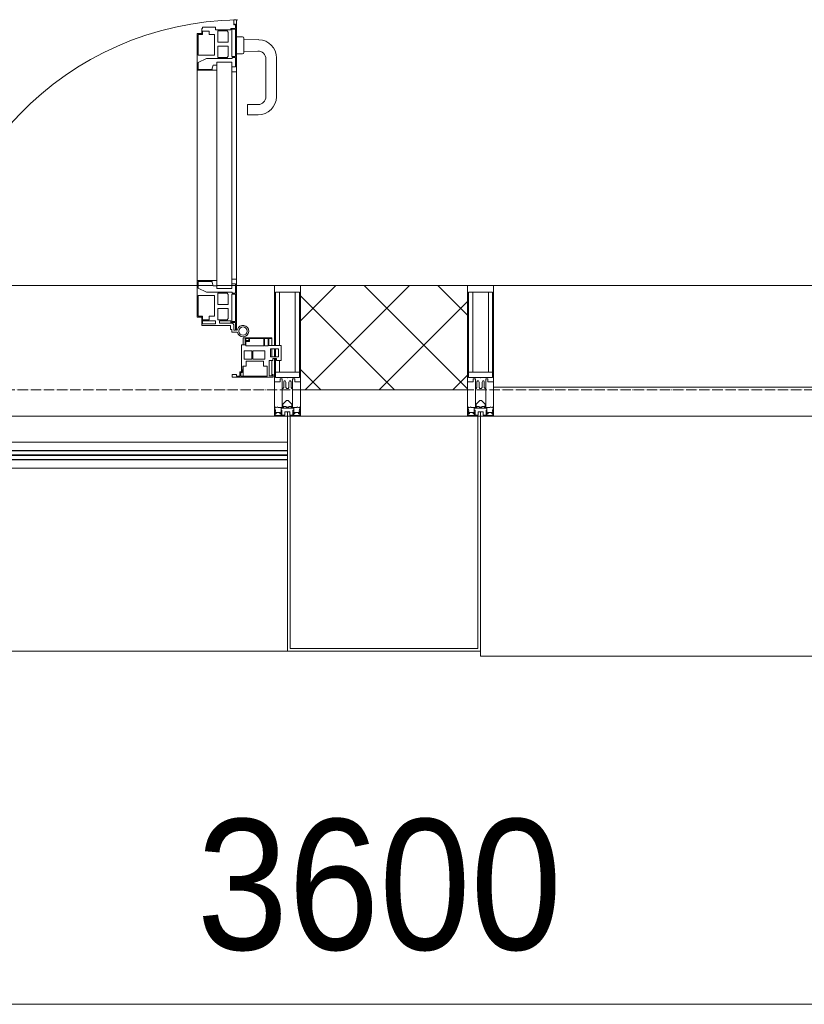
# Model space of a CAD drawing. Header units: millimetres. Extents: x -816133 to 919604, y 87941 to 147341.
# Tile 218 of 256: x 147888 to 149391, y 119756 to 121642. Entities that reach past the tile are written whole.
import ezdxf

# ---------------------------------------------------------------- set-up
doc = ezdxf.new("R2010")
doc.units = ezdxf.units.MM
doc.linetypes.add('ADSK_Линия сетки', pattern=[25, 20, -2.5, 0, -2.5])
for name, color, linetype, lineweight in [('A-010-D_DIM', 7, 'Continuous', 9), ('A-200-M_WALL', 7, 'Continuous', 18), ('A-200-M_WALL_PAT', 7, 'Continuous', 40), ('A-214-M_CURT_WALL', 7, 'Continuous', 18), ('A-215-M_CURT_PANEL', 7, 'Continuous', 18), ('A-280-M_COLUMN', 7, 'Continuous', 18), ('A-325-M_DOOR', 7, 'Continuous', 18), ('Z-030-M_GRID', 7, 'Continuous', 9), ('Z-060-M_DETAIL', 7, 'Continuous', 18), ('Поручни', 252, 'Continuous', 5), ('СС-011-ПОЖ-СИГНАЛИЗАЦИЯ', 1, 'Continuous', 30)]:
    doc.layers.add(name, color=color, linetype=linetype, lineweight=lineweight)
doc.styles.add('Arial_3', font='arial.ttf', dxfattribs={"width": 0.9, "height": 500})

# ---------------------------------------------------------------- blocks, each defined once
blk = doc.blocks.new('13эт')
at = {"layer": 'A-010-D_DIM', "color": 9, "lineweight": 15}
blk.add_line((422095.4, 119756.5), (425695.4, 119756.5), dxfattribs=at)
at = {"layer": 'A-200-M_WALL', "color": 9, "lineweight": 9}
for p, q in [((424055.4, 121132.9), (423735.4, 121132.9)), ((423735.4, 121132.9), (423735.4, 120932.9)), ((424055.4, 120932.9), (424055.4, 121132.9)), ((423735.4, 120932.9), (424055.4, 120932.9))]:
    blk.add_line(p, q, dxfattribs=at)
at = {"layer": 'A-200-M_WALL_PAT', "color": 9, "linetype": 'Continuous', "lineweight": 5}
for p, q in [((423735.4, 121065.2), (423803.1, 121132.9)), ((423744.5, 120932.9), (423944.5, 121132.9)), ((424055.4, 120934.7), (423857.2, 121132.9)), ((424055.4, 121076.2), (423998.6, 121132.9)), ((423915.8, 120932.9), (423735.4, 121113.3)), ((423885.9, 120932.9), (424055.4, 121102.4)), ((423774.4, 120932.9), (423735.4, 120971.9)), ((424027.4, 120932.9), (424055.4, 120961))]:
    blk.add_line(p, q, dxfattribs=at)
at = {"layer": 'A-214-M_CURT_WALL', "color": 9, "lineweight": 5}
for p, q in [((423537.4, 121132.9), (422520.9, 121132.9)), ((423568.3, 121132.9), (423539.7, 121132.9)), ((423610.8, 121132.9), (423575.1, 121132.9)), ((423685.4, 121132.9), (423612.9, 121132.9)), ((425395.4, 121132.9), (424105.4, 121132.9)), ((423685.4, 120882.9), (422372.9, 120882.9))]:
    blk.add_line(p, q, dxfattribs=at)
at = {"layer": 'A-214-M_CURT_WALL', "color": 9, "lineweight": 5, "extrusion": (0, 0, -1)}
for p, q in [((423685.4, 121132.9), (423685.4, 121018)), ((423735.4, 121132.9), (423685.4, 121132.9)), ((423735.4, 120882.9), (423735.4, 121132.9)), ((424055.4, 121132.9), (424055.4, 120882.9)), ((424105.4, 121132.9), (424055.4, 121132.9)), ((424105.4, 120882.9), (424105.4, 121132.9)), ((423685.4, 121011.3), (423685.4, 120996.3)), ((423685.4, 120993), (423685.4, 120882.9)), ((423685.4, 120882.9), (423710.4, 120882.9)), ((423715.4, 120882.9), (423735.4, 120882.9)), ((424055.4, 120882.9), (424075.4, 120882.9)), ((424080.4, 120882.9), (424105.4, 120882.9))]:
    blk.add_line(p, q, dxfattribs=at)
at = {"layer": 'A-215-M_CURT_PANEL', "color": 9, "lineweight": 5}
for p, q in [((423629.4, 121032.9), (423625.4, 121032.9)), ((423625.4, 121032.9), (423625.4, 121019.4)), ((423629.4, 121032.9), (423680.4, 121032.9)), ((423629.4, 121019.4), (423629.4, 121032.9)), ((423630.7, 121031.6), (423630.7, 121027.3)), ((423636.7, 121031.6), (423630.7, 121031.6)), ((423630.7, 121027.3), (423636.7, 121027.3)), ((423631, 121025.7), (423631, 121017.1)), ((423638, 121025.7), (423631, 121025.7)), ((423636.7, 121027.3), (423636.7, 121031.6)), ((423638, 121031.3), (423638, 121025.7)), ((423665, 121031.3), (423638, 121031.3)), ((423665, 121017.1), (423665, 121031.3)), ((423673.4, 121031.1), (423666.4, 121031.1)), ((423666.4, 121031.1), (423666.4, 121017.4)), ((423673.4, 121017.4), (423673.4, 121031.1)), ((423675, 121031.4), (423675, 121018)), ((423680.4, 121031.4), (423675, 121031.4)), ((423680.4, 121032.9), (423680.4, 121031.4)), ((423680.4, 121018), (423680.4, 121031.4)), ((423622.4, 121019.4), (423629.4, 121019.4)), ((423622.4, 120967.7), (423622.4, 121019.4)), ((423642.1, 121007.9), (423627.8, 121007.9)), ((423627.8, 121007.9), (423627.8, 120991.7)), ((423631, 121017.1), (423665, 121017.1)), ((423642.1, 120991.7), (423642.1, 121007.9)), ((423667, 121007.9), (423644.3, 121007.9)), ((423644.3, 121007.9), (423644.3, 120991.7)), ((423666.4, 121017.4), (423673.4, 121017.4)), ((423667, 120991.7), (423667, 121007.9)), ((423675, 121018), (423698.4, 121018)), ((423693.3, 121011.3), (423678.3, 121011.3)), ((423678.3, 121011.3), (423678.3, 120996.3)), ((423680.4, 120996.3), (423680.4, 121011.3)), ((423693.3, 120996.3), (423693.3, 121011.3)), ((423698.4, 121018), (423698.4, 120989.5)), ((423627.8, 120991.7), (423642.1, 120991.7)), ((423631.2, 120987.9), (423631.2, 120978.4)), ((423664.4, 120987.9), (423631.2, 120987.9)), ((423644.3, 120991.7), (423667, 120991.7)), ((423664.4, 120978.4), (423664.4, 120987.9)), ((423675.4, 120989.5), (423675.4, 120959.6)), ((423682.4, 120989.5), (423675.4, 120989.5)), ((423678.3, 120996.3), (423693.3, 120996.3)), ((423680.4, 120959.6), (423680.4, 120989.5)), ((423682.4, 120993), (423682.4, 120989.5)), ((423689.4, 120993), (423682.4, 120993)), ((423689.4, 120989.5), (423689.4, 120993)), ((423698.4, 120989.5), (423689.4, 120989.5)), ((423619.4, 120967.7), (423622.4, 120967.7)), ((423619.4, 120959.4), (423619.4, 120967.7)), ((423621.1, 120966), (423621.1, 120959.2)), ((423624.1, 120966), (423621.1, 120966)), ((423624.9, 120971.9), (423624.1, 120971.1)), ((423624.1, 120971.1), (423624.1, 120966)), ((423624.9, 120978.4), (423624.9, 120971.9)), ((423631.2, 120978.4), (423624.9, 120978.4)), ((423625.4, 120978.4), (423625.4, 120959.1)), ((423671.6, 120978.4), (423664.4, 120978.4)), ((423671.6, 120959.2), (423671.6, 120978.4)), ((423604.4, 120962.4), (423613, 120962.4)), ((423604.4, 120957.4), (423604.4, 120962.4)), ((423683.4, 120957.4), (423604.4, 120957.4)), ((423613, 120962.4), (423613, 120959.4)), ((423613, 120959.4), (423619.4, 120959.4)), ((423621.1, 120959.2), (423671.6, 120959.2)), ((423675.4, 120959.6), (423681.9, 120959.6)), ((423681.9, 120962.4), (423683.4, 120962.4)), ((423681.9, 120959.6), (423681.9, 120962.4)), ((423683.4, 120962.4), (423683.4, 120957.4)), ((425417.9, 120937.9), (424105.4, 120937.9)), ((424105.4, 120937.9), (424105.4, 120882.9)), ((424105.4, 120882.9), (425417.9, 120882.9))]:
    blk.add_line(p, q, dxfattribs=at)
at = {"layer": 'A-280-M_COLUMN', "color": 9, "lineweight": 5}
for p, q in [((423710.4, 120882.9), (423715.4, 120882.9)), ((423710.4, 120432.9), (423710.4, 120882.9)), ((423715.4, 120882.9), (423715.4, 120437.9)), ((424055.4, 120882.9), (423735.4, 120882.9)), ((424075.4, 120882.9), (424080.4, 120882.9)), ((424075.4, 120437.9), (424075.4, 120882.9)), ((424080.4, 120882.9), (424080.4, 120432.9)), ((423715.4, 120437.9), (424075.4, 120437.9)), ((422347.9, 120432.9), (423710.4, 120432.9)), ((424080.4, 120432.9), (423710.4, 120432.9)), ((424080.4, 120422.9), (424080.4, 120432.9)), ((424080.4, 120422.9), (425442.9, 120422.9))]:
    blk.add_line(p, q, dxfattribs=at)
at = {"layer": 'A-325-M_DOOR', "color": 9, "lineweight": 5}
for p, q in [((423572.8, 121627.7), (423547.8, 121627.7)), ((423547.8, 121627.7), (423547.8, 121624.7)), ((423572.8, 121627.7), (423547.8, 121627.7)), ((423547.8, 121627.7), (423547.8, 121624.7)), ((423572.8, 121622.2), (423572.8, 121627.7)), ((423572.8, 121622.2), (423572.8, 121627.7)), ((423610.8, 121625.2), (423602.1, 121625.2)), ((423602.1, 121625.2), (423602.1, 121622.2)), ((423610.8, 121625.2), (423602.1, 121625.2)), ((423602.1, 121625.2), (423602.1, 121622.2)), ((423612.9, 121641.8), (423607.8, 121641.8)), ((423607.8, 121641.8), (423607.8, 121631.9)), ((423612.9, 121641.8), (423607.8, 121641.8)), ((423607.8, 121641.8), (423607.8, 121631.9)), ((423607.8, 121631.9), (423609, 121631.9)), ((423607.8, 121631.9), (423609, 121631.9)), ((423609, 121631.9), (423609, 121633.2)), ((423609, 121633.2), (423610.8, 121633.2)), ((423609, 121631.9), (423609, 121633.2)), ((423609, 121633.2), (423610.8, 121633.2)), ((423610.8, 121633.2), (423610.8, 121625.2)), ((423610.8, 121633.2), (423610.8, 121625.2)), ((423612.9, 121542.2), (423612.9, 121641.8)), ((423612.9, 121542.2), (423612.9, 121641.8)), ((423546.3, 121615.2), (423537.4, 121615.2)), ((423537.4, 121615.2), (423537.4, 121545.2)), ((423546.3, 121615.2), (423537.4, 121615.2)), ((423537.4, 121615.2), (423537.4, 121545.2)), ((423539.8, 121573.9), (423539.8, 121613.5)), ((423539.8, 121613.5), (423548, 121613.5)), ((423539.8, 121573.9), (423539.8, 121613.5)), ((423539.8, 121613.5), (423548, 121613.5)), ((423547.8, 121624.7), (423546.3, 121624.7)), ((423546.3, 121624.7), (423546.3, 121615.2)), ((423547.8, 121624.7), (423546.3, 121624.7)), ((423546.3, 121624.7), (423546.3, 121615.2)), ((423548, 121613.5), (423548, 121620)), ((423548, 121620), (423560.4, 121620)), ((423548, 121613.5), (423548, 121620)), ((423548, 121620), (423560.4, 121620)), ((423560.4, 121620), (423560.4, 121613.4)), ((423560.4, 121620), (423560.4, 121613.4)), ((423560.4, 121613.4), (423570.5, 121613.4)), ((423560.4, 121613.4), (423570.5, 121613.4)), ((423570.5, 121613.4), (423570.5, 121573.9)), ((423570.5, 121613.4), (423570.5, 121573.9)), ((423602.1, 121622.2), (423572.8, 121622.2)), ((423602.1, 121622.2), (423572.8, 121622.2)), ((423576.9, 121598.7), (423576.9, 121620.4)), ((423576.9, 121620.4), (423595.2, 121620.4)), ((423576.9, 121598.7), (423576.9, 121620.4)), ((423576.9, 121620.4), (423595.2, 121620.4)), ((423595.2, 121620.4), (423596.8, 121617.8)), ((423595.2, 121620.4), (423596.8, 121617.8)), ((423596.8, 121617.8), (423596.8, 121598.7)), ((423596.8, 121617.8), (423596.8, 121598.7)), ((423603.8, 121571.1), (423603.8, 121623.5)), ((423603.8, 121623.5), (423610.8, 121623.5)), ((423603.8, 121571.1), (423603.8, 121623.5)), ((423603.8, 121623.5), (423610.8, 121623.5)), ((423610.8, 121623.5), (423610.8, 121571.1)), ((423610.8, 121623.5), (423610.8, 121571.1)), ((423612.8, 121608.9), (423624.3, 121608.9)), ((423626.8, 121606.4), (423626.8, 121578.9)), ((423596.8, 121598.7), (423576.9, 121598.7)), ((423596.8, 121598.7), (423576.9, 121598.7)), ((423576.9, 121590.9), (423596.8, 121590.9)), ((423576.9, 121569.2), (423576.9, 121590.9)), ((423576.9, 121590.9), (423596.8, 121590.9)), ((423576.9, 121569.2), (423576.9, 121590.9)), ((423596.8, 121590.9), (423596.8, 121571.9)), ((423596.8, 121590.9), (423596.8, 121571.9)), ((423626.8, 121604.6), (423655.6, 121603.6)), ((423570.5, 121573.9), (423539.8, 121573.9)), ((423570.5, 121573.9), (423539.8, 121573.9)), ((423595.2, 121569.2), (423576.9, 121569.2)), ((423595.2, 121569.2), (423576.9, 121569.2)), ((423596.8, 121571.9), (423595.2, 121569.2)), ((423596.8, 121571.9), (423595.2, 121569.2)), ((423610.8, 121571.1), (423603.8, 121571.1)), ((423610.8, 121571.1), (423603.8, 121571.1)), ((423604.6, 121567.4), (423604.6, 121569.4)), ((423604.6, 121569.4), (423610.8, 121569.4)), ((423604.6, 121567.4), (423604.6, 121569.4)), ((423604.6, 121569.4), (423610.8, 121569.4)), ((423610.8, 121569.4), (423610.8, 121551.3)), ((423610.8, 121569.4), (423610.8, 121551.3)), ((423624.3, 121576.4), (423612.8, 121576.4)), ((423653.7, 121581.7), (423626.8, 121580.7)), ((423689.3, 121568.6), (423689.3, 121494.4)), ((423539.7, 121559.8), (423555.5, 121567.4)), ((423539.7, 121559.8), (423555.5, 121567.4)), ((423539.7, 121546.7), (423539.7, 121559.8)), ((423539.7, 121546.7), (423539.7, 121559.8)), ((423555.5, 121567.4), (423604.6, 121567.4)), ((423555.5, 121567.4), (423604.6, 121567.4)), ((423568.5, 121554.9), (423566.3, 121548.8)), ((423568.5, 121554.9), (423566.3, 121548.8)), ((423575.1, 121554.9), (423568.5, 121554.9)), ((423575.1, 121554.9), (423568.5, 121554.9)), ((423575.1, 121560.2), (423575.1, 121127.2)), ((423603.8, 121560.2), (423575.1, 121560.2)), ((423575.1, 121545.2), (423575.1, 121554.9)), ((423575.1, 121545.2), (423575.1, 121554.9)), ((423603.8, 121127.2), (423603.8, 121560.2)), ((423610.8, 121551.3), (423603.8, 121551.3)), ((423603.8, 121551.3), (423603.8, 121542.2)), ((423610.8, 121551.3), (423603.8, 121551.3)), ((423603.8, 121551.3), (423603.8, 121542.2)), ((423612.9, 121127.2), (423612.9, 121560.2)), ((423669.3, 121494.4), (423669.3, 121566.7)), ((423537.4, 121545.2), (423575.1, 121545.2)), ((423537.4, 121545.2), (423575.1, 121545.2)), ((423537.4, 121545.2), (423537.4, 121142.2)), ((423566.3, 121546.7), (423539.7, 121546.7)), ((423566.3, 121546.7), (423539.7, 121546.7)), ((423566.3, 121548.8), (423566.3, 121546.7)), ((423566.3, 121548.8), (423566.3, 121546.7)), ((423603.8, 121542.2), (423612.9, 121542.2)), ((423603.8, 121542.2), (423612.9, 121542.2)), ((423634.3, 121459.4), (423634.3, 121479.4)), ((423634.3, 121479.4), (423654.3, 121479.4)), ((423654.3, 121459.4), (423634.3, 121459.4)), ((423575.1, 121142.2), (423537.4, 121142.2)), ((423537.4, 121142.2), (423537.4, 121072.2)), ((423539.7, 121127.6), (423539.7, 121140.7)), ((423539.7, 121140.7), (423566.3, 121140.7)), ((423566.3, 121140.7), (423566.3, 121138.6)), ((423566.3, 121138.6), (423568.5, 121132.5)), ((423575.1, 121132.5), (423575.1, 121142.2)), ((423612.9, 121145.2), (423603.8, 121145.2)), ((423603.8, 121145.2), (423603.8, 121136.1)), ((423603.8, 121136.1), (423610.8, 121136.1)), ((423610.8, 121136.1), (423610.8, 121118)), ((423612.9, 121047.2), (423612.9, 121145.2)), ((423555.5, 121120), (423539.7, 121127.6)), ((423604.6, 121120), (423555.5, 121120)), ((423568.5, 121132.5), (423575.1, 121132.5)), ((423603.8, 121127.2), (423575.1, 121127.2)), ((423576.9, 121096.5), (423576.9, 121118.2)), ((423576.9, 121118.2), (423595.2, 121118.2)), ((423595.2, 121118.2), (423596.8, 121115.5)), ((423603.8, 121116.3), (423610.8, 121116.3)), ((423603.8, 121063.9), (423603.8, 121116.3)), ((423604.6, 121118), (423604.6, 121120)), ((423610.8, 121118), (423604.6, 121118)), ((423610.8, 121116.3), (423610.8, 121063.9)), ((423539.8, 121113.5), (423570.5, 121113.5)), ((423539.8, 121073.9), (423539.8, 121113.5)), ((423570.5, 121113.5), (423570.5, 121074)), ((423596.8, 121115.5), (423596.8, 121096.5)), ((423596.8, 121096.5), (423576.9, 121096.5)), ((423576.9, 121088.7), (423596.8, 121088.7)), ((423576.9, 121067), (423576.9, 121088.7)), ((423596.8, 121088.7), (423596.8, 121069.7)), ((423537.4, 121072.2), (423546.3, 121072.2)), ((423548, 121073.9), (423539.8, 121073.9)), ((423546.3, 121072.2), (423546.3, 121056.2)), ((423547.8, 121065.2), (423572.8, 121065.2)), ((423547.8, 121059.7), (423547.8, 121065.2)), ((423572.8, 121059.7), (423547.8, 121059.7)), ((423548, 121067.4), (423548, 121073.9)), ((423560.4, 121067.4), (423548, 121067.4)), ((423570.5, 121074), (423560.4, 121074)), ((423560.4, 121074), (423560.4, 121067.4)), ((423572.8, 121065.2), (423572.8, 121059.7)), ((423595.2, 121067), (423576.9, 121067)), ((423580.5, 121060.5), (423580.5, 121065.2)), ((423580.5, 121065.2), (423602.1, 121065.2)), ((423604.7, 121060.5), (423580.5, 121060.5)), ((423596.8, 121069.7), (423595.2, 121067)), ((423602.1, 121065.2), (423602.1, 121062.2)), ((423602.1, 121062.2), (423610.8, 121062.2)), ((423610.8, 121063.9), (423603.8, 121063.9)), ((423610.8, 121062.2), (423610.8, 121047.2)), ((423546.3, 121056.2), (423601.6, 121056.2)), ((423601.6, 121056.2), (423601.6, 121048.5)), ((423601.6, 121048.5), (423604.3, 121048.5)), ((423604.3, 121048.5), (423604.3, 121043.7)), ((423604.3, 121043.7), (423614.5, 121043.7)), ((423607.8, 121047.2), (423607.8, 121057.5)), ((423610.8, 121047.2), (423607.8, 121047.2))]:
    blk.add_line(p, q, dxfattribs=at)
for centre, radius, start, end in [((423625.4, 121045.6), 596.2, 90.9387, 180.704), ((423624.3, 121606.4), 2.5, 360, 90), ((423654.3, 121568.6), 35, 0, 87.8055), ((423624.3, 121578.9), 2.5, 270, 360), ((423654.3, 121566.7), 15, 0, 92.1944), ((423654.3, 121494.4), 35, 270, 0), ((423654.3, 121494.4), 15, 270, 0), ((423604.7, 121057.5), 3, 0, 90), ((423612.9, 121049.2), 2.03, 270, 343.9279), ((423625.4, 121045.6), 11, 189.9716, 163.953), ((423625.4, 121045.6), 8, 90, 270), ((423625.4, 121045.6), 8, 270, 90)]:
    blk.add_arc(centre, radius, start, end, dxfattribs=at)
at = {"layer": 'Z-030-M_GRID', "color": 9, "linetype": 'ADSK_Линия сетки'}
blk.add_line((443695.4, 120932.9), (399384.3, 120932.9), dxfattribs=at)
at = {"layer": 'Z-060-M_DETAIL', "color": 9, "lineweight": 5}
for p, q in [((423685.4, 121018), (423685.4, 121132.9)), ((423685.4, 121132.9), (423710.4, 121132.9)), ((423687.4, 121120.2), (423710.4, 121120.2)), ((423687.4, 121120.2), (423687.4, 121018)), ((423695.5, 121018), (423695.5, 121120.2)), ((423735.4, 121132.9), (423710.4, 121132.9)), ((423733.4, 121120.2), (423710.4, 121120.2)), ((423725.3, 120966.9), (423725.3, 121120.2)), ((423733.4, 121120.2), (423733.4, 120956.5)), ((423735.4, 120948.2), (423735.4, 121132.9)), ((424055.4, 120948.2), (424055.4, 121132.9)), ((424055.4, 121132.9), (424080.4, 121132.9)), ((424057.4, 121120.2), (424080.4, 121120.2)), ((424057.4, 121120.2), (424057.4, 120956.5)), ((424065.5, 120966.9), (424065.5, 121120.2)), ((424105.4, 121132.9), (424080.4, 121132.9)), ((424103.4, 121120.2), (424080.4, 121120.2)), ((424095.3, 120966.9), (424095.3, 121120.2)), ((424103.4, 121120.2), (424103.4, 120956.5)), ((424105.4, 120948.2), (424105.4, 121132.9)), ((423685.4, 120996.3), (423685.4, 121011.3)), ((423687.4, 121011.3), (423687.4, 120996.3)), ((423685.4, 120948.2), (423685.4, 120993)), ((423687.4, 120993), (423687.4, 120956.5)), ((423695.5, 120966.9), (423695.5, 120989.5)), ((423710.4, 120966.9), (423687.4, 120966.9)), ((423710.4, 120966.9), (423733.4, 120966.9)), ((424080.4, 120966.9), (424057.4, 120966.9)), ((424080.4, 120966.9), (424103.4, 120966.9)), ((423696.4, 120948.2), (423685.4, 120948.2)), ((423709.9, 120956.5), (423687.4, 120956.5)), ((423696.4, 120954.2), (423696.4, 120948.2)), ((423700.4, 120954.2), (423696.4, 120954.2)), ((423700.4, 120935.9), (423700.4, 120954.2)), ((423703.4, 120948.2), (423704.5, 120950.2)), ((423703.4, 120948.2), (423703.4, 120937.6)), ((423706.3, 120950.2), (423704.5, 120950.2)), ((423706.3, 120950.2), (423707.5, 120948)), ((423707.5, 120948), (423707.5, 120937.6)), ((423710.9, 120956.5), (423733.4, 120956.5)), ((423714.5, 120950.2), (423713.3, 120948)), ((423713.3, 120948), (423713.3, 120937.6)), ((423714.5, 120950.2), (423716.3, 120950.2)), ((423717.4, 120948.2), (423716.3, 120950.2)), ((423717.4, 120948.2), (423717.4, 120937.6)), ((423720.4, 120954.2), (423724.4, 120954.2)), ((423720.4, 120935.9), (423720.4, 120954.2)), ((423724.4, 120954.2), (423724.4, 120948.2)), ((423724.4, 120948.2), (423735.4, 120948.2)), ((424066.4, 120948.2), (424055.4, 120948.2)), ((424079.9, 120956.5), (424057.4, 120956.5)), ((424066.4, 120954.2), (424066.4, 120948.2)), ((424070.4, 120954.2), (424066.4, 120954.2)), ((424070.4, 120935.9), (424070.4, 120954.2)), ((424073.4, 120948.2), (424074.5, 120950.2)), ((424073.4, 120948.2), (424073.4, 120937.6)), ((424076.3, 120950.2), (424074.5, 120950.2)), ((424076.3, 120950.2), (424077.5, 120948)), ((424077.5, 120948), (424077.5, 120937.6)), ((424080.9, 120956.5), (424103.4, 120956.5)), ((424084.5, 120950.2), (424083.3, 120948)), ((424083.3, 120948), (424083.3, 120937.6)), ((424084.5, 120950.2), (424086.3, 120950.2)), ((424087.4, 120948.2), (424086.3, 120950.2)), ((424087.4, 120948.2), (424087.4, 120937.6)), ((424090.4, 120954.2), (424094.4, 120954.2)), ((424090.4, 120935.9), (424090.4, 120954.2)), ((424094.4, 120954.2), (424094.4, 120948.2)), ((424094.4, 120948.2), (424105.4, 120948.2)), ((423701.7, 120935.9), (423700.4, 120935.9)), ((423700.4, 120935.9), (423700.4, 120899.9)), ((423701.7, 120935.9), (423703.4, 120937.6)), ((423709.1, 120935.9), (423707.5, 120937.6)), ((423710.4, 120935.9), (423709.1, 120935.9)), ((423710.4, 120935.9), (423711.7, 120935.9)), ((423711.7, 120935.9), (423713.3, 120937.6)), ((423719.1, 120935.9), (423717.4, 120937.6)), ((423719.1, 120935.9), (423720.4, 120935.9)), ((423720.4, 120935.9), (423720.4, 120899.9)), ((424071.7, 120935.9), (424070.4, 120935.9)), ((424070.4, 120935.9), (424070.4, 120899.9)), ((424071.7, 120935.9), (424073.4, 120937.6)), ((424079.1, 120935.9), (424077.5, 120937.6)), ((424080.4, 120935.9), (424079.1, 120935.9)), ((424080.4, 120935.9), (424081.7, 120935.9)), ((424081.7, 120935.9), (424083.3, 120937.6)), ((424089.1, 120935.9), (424087.4, 120937.6)), ((424089.1, 120935.9), (424090.4, 120935.9)), ((424090.4, 120935.9), (424090.4, 120899.9)), ((423701.9, 120905.9), (423708.9, 120912.9)), ((423708.9, 120912.9), (423710.4, 120912.9)), ((423711.9, 120912.9), (423710.4, 120912.9)), ((423718.9, 120905.9), (423711.9, 120912.9)), ((424071.9, 120905.9), (424078.9, 120912.9)), ((424078.9, 120912.9), (424080.4, 120912.9)), ((424081.9, 120912.9), (424080.4, 120912.9)), ((424088.9, 120905.9), (424081.9, 120912.9)), ((423686.6, 120897.5), (423685.4, 120897.2)), ((423685.4, 120882.9), (423685.4, 120897.2)), ((423688.1, 120899.9), (423686.6, 120899.9)), ((423686.6, 120899.9), (423686.6, 120897.5)), ((423687.9, 120893.5), (423686.6, 120897.5)), ((423687.9, 120893.5), (423686.7, 120892.8)), ((423686.7, 120884.2), (423686.7, 120892.8)), ((423687.2, 120893.1), (423687.9, 120890.9)), ((423687.9, 120890.9), (423687.9, 120887.4)), ((423688.1, 120899.9), (423688.1, 120899)), ((423688.1, 120899), (423689.1, 120899)), ((423691.4, 120900.6), (423689.1, 120899)), ((423692, 120899.5), (423691.4, 120900.6)), ((423703, 120899.5), (423692, 120899.5)), ((423697.2, 120887.4), (423698.2, 120890.1)), ((423697.7, 120890.6), (423699.1, 120894.3)), ((423697.7, 120890.6), (423698.6, 120889.8)), ((423698.2, 120891.9), (423698.2, 120897.7)), ((423698.2, 120897.7), (423710.4, 120897.7)), ((423698.6, 120884.2), (423698.6, 120889.8)), ((423699.9, 120894.2), (423699.1, 120894.3)), ((423699.9, 120884.4), (423699.9, 120894.2)), ((423700.4, 120899.9), (423702.9, 120899.9)), ((423701.9, 120901.4), (423701.9, 120905.9)), ((423702.9, 120901.4), (423701.9, 120901.4)), ((423702.9, 120899.9), (423702.9, 120901.4)), ((423703, 120900.9), (423703, 120899.5)), ((423707.8, 120900.9), (423703, 120900.9)), ((423710.4, 120890.9), (423705.6, 120890.9)), ((423705.6, 120884.4), (423705.6, 120890.9)), ((423707.8, 120900.9), (423707.8, 120899.8)), ((423707.8, 120899.8), (423710.4, 120899.8)), ((423713, 120899.8), (423710.4, 120899.8)), ((423710.4, 120897.7), (423710.4, 120899.8)), ((423710.4, 120897.7), (423710.4, 120899.8)), ((423722.6, 120897.7), (423710.4, 120897.7)), ((423710.4, 120882.9), (423710.4, 120890.9)), ((423710.4, 120890.9), (423715.2, 120890.9)), ((423710.4, 120882.9), (423710.4, 120890.9)), ((423713, 120900.9), (423713, 120899.8)), ((423713, 120900.9), (423717.8, 120900.9)), ((423715.2, 120884.4), (423715.2, 120890.9)), ((423717.8, 120900.9), (423717.8, 120899.5)), ((423717.8, 120899.5), (423728.8, 120899.5)), ((423717.9, 120901.4), (423718.9, 120901.4)), ((423717.9, 120899.9), (423717.9, 120901.4)), ((423720.4, 120899.9), (423717.9, 120899.9)), ((423718.9, 120901.4), (423718.9, 120905.9)), ((423720.9, 120894.2), (423721.7, 120894.3)), ((423720.9, 120884.4), (423720.9, 120894.2)), ((423723.1, 120890.6), (423721.7, 120894.3)), ((423723.1, 120890.6), (423722.2, 120889.8)), ((423722.2, 120884.2), (423722.2, 120889.8)), ((423722.6, 120891.9), (423722.6, 120897.7)), ((423723.6, 120887.4), (423722.6, 120890.1)), ((423728.8, 120899.5), (423729.4, 120900.6)), ((423729.4, 120900.6), (423731.7, 120899)), ((423732.7, 120899), (423731.7, 120899)), ((423732.7, 120899.9), (423732.7, 120899)), ((423732.7, 120899.9), (423734.3, 120899.9)), ((423732.9, 120893.5), (423734.3, 120897.5)), ((423732.9, 120893.5), (423734.1, 120892.8)), ((423733.6, 120893.1), (423732.9, 120890.9)), ((423732.9, 120890.9), (423732.9, 120887.4)), ((423734.1, 120884.2), (423734.1, 120892.8)), ((423734.3, 120899.9), (423734.3, 120897.5)), ((423734.3, 120897.5), (423735.4, 120897.2)), ((423735.4, 120882.9), (423735.4, 120897.2)), ((424056.6, 120897.5), (424055.4, 120897.2)), ((424055.4, 120882.9), (424055.4, 120897.2)), ((424058.1, 120899.9), (424056.6, 120899.9)), ((424056.6, 120899.9), (424056.6, 120897.5)), ((424057.9, 120893.5), (424056.6, 120897.5)), ((424057.9, 120893.5), (424056.7, 120892.8)), ((424056.7, 120884.2), (424056.7, 120892.8)), ((424057.2, 120893.1), (424057.9, 120890.9)), ((424057.9, 120890.9), (424057.9, 120887.4)), ((424058.1, 120899.9), (424058.1, 120899)), ((424058.1, 120899), (424059.1, 120899)), ((424061.4, 120900.6), (424059.1, 120899)), ((424062, 120899.5), (424061.4, 120900.6)), ((424073, 120899.5), (424062, 120899.5)), ((424067.2, 120887.4), (424068.2, 120890.1)), ((424067.7, 120890.6), (424069.1, 120894.3)), ((424067.7, 120890.6), (424068.6, 120889.8)), ((424068.2, 120891.9), (424068.2, 120897.7)), ((424068.2, 120897.7), (424080.4, 120897.7)), ((424068.6, 120884.2), (424068.6, 120889.8)), ((424069.9, 120894.2), (424069.1, 120894.3)), ((424069.9, 120884.4), (424069.9, 120894.2)), ((424070.4, 120899.9), (424072.9, 120899.9)), ((424071.9, 120901.4), (424071.9, 120905.9)), ((424072.9, 120901.4), (424071.9, 120901.4)), ((424072.9, 120899.9), (424072.9, 120901.4)), ((424073, 120900.9), (424073, 120899.5)), ((424077.8, 120900.9), (424073, 120900.9)), ((424080.4, 120890.9), (424075.6, 120890.9)), ((424075.6, 120884.4), (424075.6, 120890.9)), ((424077.8, 120900.9), (424077.8, 120899.8)), ((424077.8, 120899.8), (424080.4, 120899.8)), ((424083, 120899.8), (424080.4, 120899.8)), ((424080.4, 120897.7), (424080.4, 120899.8)), ((424080.4, 120897.7), (424080.4, 120899.8)), ((424092.6, 120897.7), (424080.4, 120897.7)), ((424080.4, 120882.9), (424080.4, 120890.9)), ((424080.4, 120890.9), (424085.2, 120890.9)), ((424080.4, 120882.9), (424080.4, 120890.9)), ((424083, 120900.9), (424083, 120899.8)), ((424083, 120900.9), (424087.8, 120900.9)), ((424085.2, 120884.4), (424085.2, 120890.9)), ((424087.8, 120900.9), (424087.8, 120899.5)), ((424087.8, 120899.5), (424098.8, 120899.5)), ((424087.9, 120901.4), (424088.9, 120901.4)), ((424087.9, 120899.9), (424087.9, 120901.4)), ((424090.4, 120899.9), (424087.9, 120899.9)), ((424088.9, 120901.4), (424088.9, 120905.9)), ((424090.9, 120894.2), (424091.7, 120894.3)), ((424090.9, 120884.4), (424090.9, 120894.2)), ((424093.1, 120890.6), (424091.7, 120894.3)), ((424093.1, 120890.6), (424092.2, 120889.8)), ((424092.2, 120884.2), (424092.2, 120889.8)), ((424092.6, 120891.9), (424092.6, 120897.7)), ((424093.6, 120887.4), (424092.6, 120890.1)), ((424098.8, 120899.5), (424099.4, 120900.6)), ((424099.4, 120900.6), (424101.7, 120899)), ((424102.7, 120899), (424101.7, 120899)), ((424102.7, 120899.9), (424102.7, 120899)), ((424102.7, 120899.9), (424104.3, 120899.9)), ((424102.9, 120893.5), (424104.3, 120897.5)), ((424102.9, 120893.5), (424104.1, 120892.8)), ((424103.6, 120893.1), (424102.9, 120890.9)), ((424102.9, 120890.9), (424102.9, 120887.4)), ((424104.1, 120884.2), (424104.1, 120892.8)), ((424104.3, 120899.9), (424104.3, 120897.5)), ((424104.3, 120897.5), (424105.4, 120897.2)), ((424105.4, 120882.9), (424105.4, 120897.2)), ((423685.4, 120882.9), (423710.4, 120882.9)), ((423686.7, 120884.2), (423698.6, 120884.2)), ((423689.1, 120887.4), (423687.9, 120887.4)), ((423689.1, 120887.4), (423689.1, 120889.4)), ((423689.1, 120889.4), (423696.2, 120889.4)), ((423696.2, 120889.4), (423696.2, 120887.4)), ((423697.2, 120887.4), (423696.2, 120887.4)), ((423705.6, 120884.4), (423699.9, 120884.4)), ((423735.4, 120882.9), (423710.4, 120882.9)), ((423715.2, 120884.4), (423720.9, 120884.4)), ((423734.1, 120884.2), (423722.2, 120884.2)), ((423723.6, 120887.4), (423724.6, 120887.4)), ((423731.7, 120889.4), (423724.6, 120889.4)), ((423724.6, 120889.4), (423724.6, 120887.4)), ((423731.7, 120887.4), (423731.7, 120889.4)), ((423731.7, 120887.4), (423732.9, 120887.4)), ((424055.4, 120882.9), (424080.4, 120882.9)), ((424056.7, 120884.2), (424068.6, 120884.2)), ((424059.1, 120887.4), (424057.9, 120887.4)), ((424059.1, 120887.4), (424059.1, 120889.4)), ((424059.1, 120889.4), (424066.2, 120889.4)), ((424066.2, 120889.4), (424066.2, 120887.4)), ((424067.2, 120887.4), (424066.2, 120887.4)), ((424075.6, 120884.4), (424069.9, 120884.4)), ((424105.4, 120882.9), (424080.4, 120882.9)), ((424085.2, 120884.4), (424090.9, 120884.4)), ((424104.1, 120884.2), (424092.2, 120884.2)), ((424093.6, 120887.4), (424094.6, 120887.4)), ((424101.7, 120889.4), (424094.6, 120889.4)), ((424094.6, 120889.4), (424094.6, 120887.4)), ((424101.7, 120887.4), (424101.7, 120889.4)), ((424101.7, 120887.4), (424102.9, 120887.4))]:
    blk.add_line(p, q, dxfattribs=at)
for centre, start, end in [((423709.9, 120956), 0, 90), ((423710.9, 120956), 90, 180), ((424079.9, 120956), 0, 90), ((424080.9, 120956), 90, 180)]:
    blk.add_arc(centre, 0.5, start, end, dxfattribs=at)
at = {"layer": 'Поручни', "color": 9, "lineweight": 5}
for p, q in [((423710.4, 120832.9), (422347.9, 120832.9)), ((423710.4, 120816.9), (422347.9, 120816.9)), ((423710.4, 120816.4), (422347.9, 120816.4)), ((423710.4, 120808.4), (422347.9, 120808.4)), ((423710.4, 120807.4), (422347.9, 120807.4)), ((423710.4, 120799.4), (422347.9, 120799.4)), ((423710.4, 120798.9), (422347.9, 120798.9)), ((422347.9, 120782.9), (423710.4, 120782.9))]:
    blk.add_line(p, q, dxfattribs=at)
at = {"layer": 'A-010-D_DIM', "color": 9, "lineweight": 30, "style": 'Arial_3', "width": 0.9}
blk.add_text('3600', height=250, dxfattribs=at).set_placement((423536.9, 119861))

msp = doc.modelspace()

# ---------------------------------------------------------------- block references
at = {"layer": 'СС-011-ПОЖ-СИГНАЛИЗАЦИЯ', "color": 9, "lineweight": 30}
msp.add_blockref('13эт', (-275309.7, 0), dxfattribs=at)

doc.saveas('drawing.dxf')
